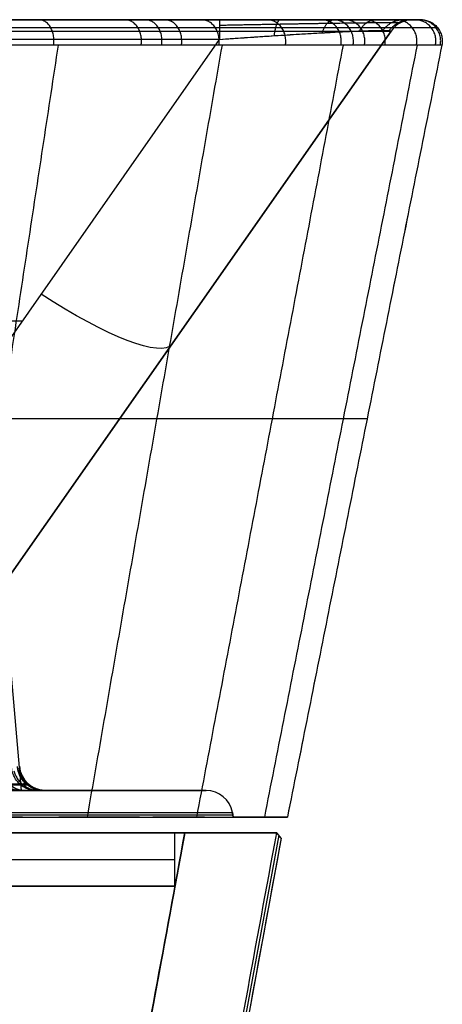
# Model space of a CAD drawing. Header units: millimetres. Extents: x -249 to 249, y -500 to 303.
# Tile 174 of 174: x 170 to 249, y -32 to 153. Entities that reach past the tile are written whole.
import ezdxf

# ---------------------------------------------------------------- set-up
doc = ezdxf.new("R2010")
doc.units = ezdxf.units.MM
doc.header["$MEASUREMENT"] = 0
doc.layers.add('Predefinito', color=7, linetype='Continuous', true_color=0x000000)

# ---------------------------------------------------------------- blocks, each defined once
blk = doc.blocks.new('FORMAmobile50ANTAC')
at = {"layer": 'Predefinito', "extrusion": (1.83389e-17, 1, -3.12415e-17)}
blk.add_arc((0, 0), 218, 0.0042, 89.9958, dxfattribs=at)
at = {"layer": 'Predefinito', "extrusion": (-9.44422e-17, 1, 9.44422e-17)}
blk.add_arc((0, 0), 200.7, 0, 90, dxfattribs=at)
blk = doc.blocks.new('FORMAmobile50SCOCCAC')
at = {"layer": 'Predefinito'}
for p, q in [((50, 0, 224.43), (218, 0, 224.43)), ((200.7, 0, 4), (112.01, -482, 4)), ((218.37, -0.44, 249.54), (126.53, -499.56, 249.54)), ((218.82, -0.98, 124.5), (127.18, -499.02, 124.5)), ((198.86, -10, 250), (198.86, 0, 250)), ((218.82, -0.98, 124.99), (218, 0, 124.99)), ((218.41, -0.49), (218.41, -0.49, 249.49)), ((198.86, -10, 233.43), (50, -10, 233.43)), ((198.86, -10, 134), (154.33, -252, 134))]:
    blk.add_line(p, q, dxfattribs=at)
at = {"layer": 'Predefinito', "extrusion": (-5.583e-19, 1, -6.2705e-17)}
blk.add_arc((0, 250), 198.86, 90, 180, dxfattribs=at)
at = {"layer": 'Predefinito', "extrusion": (0, 1, 0)}
blk.add_arc((0, 250, -5), 198.86, 90, 180, dxfattribs=at)
at = {"layer": 'Predefinito', "extrusion": (0, 1, -6.25296e-17)}
blk.add_arc((0, 250, -10), 198.86, 90, 180, dxfattribs=at)
at = {"layer": 'Predefinito'}
for points in [[(200.7, 0, 8), (125.35, 0, 8), (50, 0, 8)], [(112.01, -482), (156.35, -241), (200.7, 0)], [(200.7, 0, 8), (156.35, -241, 8), (112.01, -482, 8)], [(125.98, -500, 250), (171.98, -250, 250), (217.98, 0, 250)], [(218.82, -0.98), (173, -250), (127.18, -499.02)], [(218.82, -0.98, 249), (173, -250, 249), (127.18, -499.02, 249)], [(198.86, 0, 250), (199.78, 0, 250), (200.7, 0, 250)], [(200.7, 0, 250), (209.34, 0, 250), (217.98, 0, 250)], [(218, 0), (209.35, 0), (200.7, 0)], [(200.7, 0), (200.7, 0, 4), (200.7, 0, 8)], [(217.98, 0, 250), (217.99, 0, 249.99), (218, 0, 249.98)], [(218, 0, 249.98), (218, 0, 124.99), (218, 0)], [(218, 0), (218.41, -0.49), (218.82, -0.98)], [(218, 0, 249.98), (218.41, -0.49, 249.49), (218.82, -0.98, 249)], [(218.82, -0.98), (218.82, -0.98, 124.5), (218.82, -0.98, 249)], [(50, -10, 18), (124.43, -10, 18), (198.86, -10, 18)], [(198.86, -10, 18), (176.59, -131, 18), (154.33, -252, 18)], [(198.86, -10, 250), (176.59, -131, 250), (154.33, -252, 250)], [(198.86, -10, 250), (198.86, -10, 134), (198.86, -10, 18)]]:
    blk.add_open_spline(points, degree=2, dxfattribs=at)
blk = doc.blocks.new('FORMA50 LAVABO')
at = {"layer": 'Predefinito'}
for p, q in [((243.6, 0, -2.44), (245.12, 0, -2.44)), ((239.51, -2.13, -46.49), (163.02, -111.36, -46.49)), ((163.03, -111.36, 0), (239.51, -2.13, 0)), ((163.04, -111.33, -63.72), (239.51, -2.13, -92.98)), ((133.73, -108.66, -90.88), (207.22, -3.71, -119.01)), ((-170.13, -56.67, -104.81), (170.13, -56.67, -104.81)), ((201.27, -56.75, 0), (201.27, -56.75, -78.35)), ((170, -145, -250), (163.36, -69.13, -250)), ((163.88, -75, -250), (235, -75, -250)), ((140.94, -145, 102.36), (177.3, -145, 102.36)), ((174.58, -145, -125), (204.73, -145, -125)), ((209.65, -149.13, -125), (209.8, -150, -125)), ((209.73, -149.57), (209.73, -149.57, -250)), ((209.8, -150, -14.3), (220, -150, -14.3))]:
    blk.add_line(p, q, dxfattribs=at)
at = {"layer": 'Predefinito', "extrusion": (0, 1, 0)}
for centre, radius, start in [((0, 0), 243.6, 90), ((0, 0, -145), 204.73, 90), ((0, 0, -149.57), 209.73, 0)]:
    blk.add_arc(centre, radius, start, 180, dxfattribs=at)
at = {"layer": 'Predefinito', "extrusion": (1, 6.74555e-13, 4.6464e-13)}
blk.add_arc((-5, -123.84, 207.22), 5, 360, 75, dxfattribs=at)
at = {"layer": 'Predefinito'}
for centre, start, end in [((243.6, -5, 0), 90, 145), ((243.6, -5, -46.49), 90, 145), ((243.6, -5, -92.98), 90, 145), ((174.58, -140, -206.24), 185, 270), ((174.58, -140, -94.78), 185, 270), ((174.58, -140, -150.51), 185, 270), ((204.73, -150), 10, 90), ((204.73, -150, -250), 10, 90), ((204.73, -150, -125), 10, 90)]:
    blk.add_arc(centre, 5, start, end, dxfattribs=at)
at = {"layer": 'Predefinito', "extrusion": (-2.78127e-17, 1, -3.70836e-17)}
blk.add_arc((0, 0, -2.13), 239.51, 90, 180, dxfattribs=at)
at = {"layer": 'Predefinito', "extrusion": (0.56024, 0.800106, -0.214388)}
blk.add_arc((-167.42, -61.74, 78.76), 30, 180, 261.4627, dxfattribs=at)
at = {"layer": 'Predefinito', "extrusion": (1.35568e-16, 1, -1.35568e-16)}
blk.add_arc((0, 0, -149.13), 209.65, 90, 180, dxfattribs=at)
at = {"layer": 'Predefinito', "extrusion": (1.36741e-13, 1, 9.27038e-14)}
blk.add_arc((0, 0, -150), 209.8, 144.2067, 147.5224, dxfattribs=at)
at = {"layer": 'Predefinito', "extrusion": (5.28112e-13, 1, 2.21534e-13)}
blk.add_arc((0, 0, -150), 209.8, 156.36, 158.1255, dxfattribs=at)
at = {"layer": 'Predefinito', "extrusion": (3.86052e-13, 1, 8.28451e-14)}
blk.add_arc((0, 0, -150), 209.8, 167.0119, 169.6263, dxfattribs=at)
at = {"layer": 'Predefinito', "extrusion": (5.17627e-18, 1, 4.69877e-19)}
blk.add_arc((0, 0, -150), 209.8, 169.6263, 180, dxfattribs=at)
at = {"layer": 'Predefinito'}
for points, degree in [([(245.12, 0, -250), (122.56, 0, -250), (0, 0, -250)], 2), ([(243.6, 0, -92.98), (243.6, 0, -46.49), (243.6, 0, 0)], 2), ([(245.12, 0, 0), (245.12, 0, -83.33), (245.12, 0, -166.67), (245.12, 0, -250)], 3), ([(-207.22, 0, -123.84), (0, 0, -123.84), (207.22, 0, -123.84)], 2), ([(248.21, -1.46, -250), (248.21, -1.46, -166.67), (248.21, -1.46, -83.33), (248.21, -1.46, 0)], 3), ([(239.51, -2.13, -92.98), (239.51, -2.13, -46.49), (239.51, -2.13, 0)], 2), ([(207.22, -3.71, -119.01), (0, -3.71, -119.01), (-207.22, -3.71, -119.01)], 2), ([(176.89, -4.78, 175.31), (165.86, -77.39, 165.81), (154.82, -150, 156.3)], 2), ([(207.7, -4.78, 137.42), (195.01, -77.39, 130.27), (182.33, -150, 123.11)], 2), ([(230.46, -4.78, 94.41), (216.68, -77.39, 89.73), (202.9, -150, 85.05)], 2), ([(244.38, -4.78, 47.99), (230.02, -77.39, 45.74), (215.66, -150, 43.49)], 2), ([(249.04, -4.78, -250), (234.52, -77.39, -250), (220, -149.99, -250)], 2), ([(249.04, -4.78, -188.01), (234.52, -77.39, -187.47), (220, -150, -186.93)], 2), ([(249.04, -4.78, -126.37), (234.52, -77.39, -124.93), (220, -150, -123.49)], 2), ([(249.04, -4.78, -64.08), (234.52, -77.39, -62.46), (220, -150, -60.83)], 2), ([(249.04, -4.78, 0), (234.52, -77.39, 0), (220, -150, 0)], 2), ([(249.04, -4.78, -250), (249.04, -4.78, -166.67), (249.04, -4.78, -83.33), (249.04, -4.78)], 3), ([(204.73, -145, -250), (187.36, -145, -250), (170, -145, -250)], 2), ([(204.73, -145), (189.46, -145), (174.19, -145)], 2), ([(174.19, -145, 0), (174.19, -145, 0), (174.19, -145, 0), (174.19, -145)], 3), ([(174.58, -145, -206.24), (174.58, -145, -150.51), (174.58, -145, -94.78)], 2), ([(204.73, -145), (204.73, -145, -125), (204.73, -145, -250)], 2), ([(170.18, -150, 122.71), (164.4, -150, 130.71), (158.08, -150, 138.29), (151.21, -150, 145.44)], 3), ([(209.8, -150, -250), (209.73, -149.57, -250), (209.65, -149.13, -250)], 2), ([(209.65, -149.13), (209.73, -149.57), (209.8, -150)], 2), ([(209.65, -149.13, -250), (209.65, -149.13, -125), (209.65, -149.13)], 2), ([(209.8, -150, -250), (209.8, -150, -125), (209.8, -150)], 2), ([(220, -150, -250), (214.9, -150, -250), (209.8, -150, -250)], 2), ([(220, -149.99, -250), (220, -150, -250), (220, -150, -250)], 2), ([(220, -150), (220, -150, -125), (220, -150, -250)], 2)]:
    blk.add_open_spline(points, degree=degree, dxfattribs=at)
for points, knots in [([(241.73, 0, -103.24), (241.14, 0, -104.77), (240.42, 0, -106.25), (238.73, 0, -109.08), (237.75, 0, -110.42), (235.56, 0, -112.96), (234.35, 0, -114.15), (231.71, 0, -116.35), (230.29, 0, -117.35), (227.25, 0, -119.16), (225.64, 0, -119.97), (222.27, 0, -121.36), (220.51, 0, -121.94), (216.87, 0, -122.88), (215, 0, -123.24), (211.16, 0, -123.72), (209.2, 0, -123.84), (207.22, 0, -123.84)], [0, 0, 0, 0, 0.140583, 0.140583, 0.281174, 0.281174, 0.421738, 0.421738, 0.562337, 0.562337, 0.702921, 0.702921, 0.843505, 0.843505, 0.984095, 0.984095, 1.124679, 1.124679, 1.124679, 1.124679]), ([(-245.12, 0, 0), (-245.12, 0, 4.05), (-245.02, 0, 8.09), (-244.72, 0, 14.15), (-244.59, 0, 16.16), (-244.29, 0, 20.2), (-244.12, 0, 22.21), (-243.12, 0, 32.25), (-241.94, 0, 40.18), (-238.81, 0, 55.85), (-236.86, 0, 63.58), (-232.22, 0, 78.87), (-229.53, 0, 86.41), (-225.67, 0, 95.72), (-224.87, 0, 97.57), (-223.23, 0, 101.27), (-222.39, 0, 103.11), (-219.8, 0, 108.57), (-217.99, 0, 112.15), (-212.33, 0, 122.74), (-208.23, 0, 129.57), (-199.38, 0, 142.81), (-194.64, 0, 149.2), (-184.52, 0, 161.55), (-179.14, 0, 167.51), (-167.7, 0, 178.96), (-161.74, 0, 184.36), (-149.38, 0, 194.51), (-142.97, 0, 199.27), (-129.69, 0, 208.15), (-122.83, 0, 212.28), (-113.96, 0, 217.03), (-112.17, 0, 217.96), (-108.56, 0, 219.78), (-106.74, 0, 220.67), (-101.27, 0, 223.26), (-97.59, 0, 224.89), (-86.48, 0, 229.5), (-78.95, 0, 232.19), (-63.69, 0, 236.84), (-55.95, 0, 238.79), (-44.16, 0, 241.14), (-40.21, 0, 241.83), (-34.23, 0, 242.73), (-32.24, 0, 243), (-28.22, 0, 243.5), (-26.21, 0, 243.72), (-16.16, 0, 244.72), (-8.09, 0, 245.12), (8.1, 0, 245.12), (16.15, 0, 244.72), (32.16, 0, 243.13), (40.12, 0, 241.95), (50.02, 0, 239.97), (52, 0, 239.55), (55.94, 0, 238.66), (57.9, 0, 238.19), (63.76, 0, 236.72), (67.63, 0, 235.64), (79.13, 0, 232.13), (86.65, 0, 229.43), (101.4, 0, 223.31), (108.62, 0, 219.89), (119.24, 0, 214.2), (122.74, 0, 212.21), (127.94, 0, 209.09), (129.66, 0, 208.03), (133.07, 0, 205.87), (134.76, 0, 204.77), (143.11, 0, 199.17), (149.53, 0, 194.39), (161.86, 0, 184.26), (167.76, 0, 178.89), (179.07, 0, 167.58), (184.46, 0, 161.63), (192.15, 0, 152.24), (194.63, 0, 149.06), (199.41, 0, 142.6), (201.72, 0, 139.32), (208.37, 0, 129.34), (212.47, 0, 122.49), (219.99, 0, 108.41), (223.41, 0, 101.18), (227.25, 0, 91.9), (228, 0, 90.03), (229.45, 0, 86.26), (230.15, 0, 84.37), (232.19, 0, 78.66), (233.45, 0, 74.83), (236.94, 0, 63.3), (238.88, 0, 55.55), (241.98, 0, 39.91), (243.15, 0, 32.02), (244.72, 0, 16.11), (245.12, 0, 8.09), (245.12, 0, 0)], [0, 0, 0, 0, 0.0121286, 0.0121286, 0.0181929, 0.0181929, 0.0242572, 0.0242572, 0.0485143, 0.0485143, 0.0727715, 0.0727715, 0.0970286, 0.0970286, 0.1030929, 0.1030929, 0.1091572, 0.1091572, 0.1212858, 0.1212858, 0.145543, 0.145543, 0.1698001, 0.1698001, 0.1940573, 0.1940573, 0.2183145, 0.2183145, 0.2425716, 0.2425716, 0.2668288, 0.2668288, 0.2728931, 0.2728931, 0.2789574, 0.2789574, 0.2910859, 0.2910859, 0.3153431, 0.3153431, 0.3396003, 0.3396003, 0.3517288, 0.3517288, 0.3577931, 0.3577931, 0.3638574, 0.3638574, 0.3881146, 0.3881146, 0.4123718, 0.4123718, 0.4366289, 0.4366289, 0.4426932, 0.4426932, 0.4487575, 0.4487575, 0.4608861, 0.4608861, 0.4851432, 0.4851432, 0.5094004, 0.5094004, 0.521529, 0.521529, 0.5275933, 0.5275933, 0.5336576, 0.5336576, 0.5579147, 0.5579147, 0.5821719, 0.5821719, 0.606429, 0.606429, 0.6185576, 0.6185576, 0.6306862, 0.6306862, 0.6549434, 0.6549434, 0.6792005, 0.6792005, 0.6852648, 0.6852648, 0.6913291, 0.6913291, 0.7034577, 0.7034577, 0.7277149, 0.7277149, 0.751972, 0.751972, 0.7762292, 0.7762292, 0.7762292, 0.7762292]), ([(207.22, -3.71, -119.01), (209, -3.58, -119.04), (210.77, -3.46, -118.97), (214.22, -3.22, -118.63), (215.91, -3.11, -118.35), (219.18, -2.9, -117.6), (220.76, -2.8, -117.12), (223.77, -2.62, -115.98), (225.21, -2.54, -115.31), (227.91, -2.39, -113.8), (229.18, -2.32, -112.96), (231.52, -2.21, -111.11), (232.6, -2.16, -110.1), (234.53, -2.08, -107.95), (235.38, -2.05, -106.8), (236.87, -2.01, -104.39), (237.49, -2, -103.12), (237.99, -2, -101.81)], [5.158507, 5.158507, 5.158507, 5.158507, 5.299091, 5.299091, 5.439676, 5.439676, 5.580261, 5.580261, 5.720846, 5.720846, 5.861431, 5.861431, 6.002016, 6.002016, 6.1426, 6.1426, 6.283185, 6.283185, 6.283185, 6.283185]), ([(207.22, -3.71, -119.01), (208.77, -3.6, -119.04), (210.34, -3.49, -118.99), (213.47, -3.27, -118.72), (215.02, -3.17, -118.5), (217.31, -3.02, -118.04), (218.07, -2.97, -117.86), (219.58, -2.88, -117.45), (220.33, -2.83, -117.23), (222.56, -2.69, -116.48), (224.01, -2.61, -115.88), (226.8, -2.45, -114.47), (228.15, -2.38, -113.66), (230.05, -2.28, -112.28), (230.66, -2.25, -111.8), (231.85, -2.19, -110.77), (232.42, -2.17, -110.23), (233.5, -2.12, -109.1), (234.02, -2.1, -108.51), (235, -2.06, -107.29), (235.45, -2.05, -106.65), (236.72, -2.01, -104.68), (237.43, -2, -103.28), (237.99, -2, -101.81)], [5.158507, 5.158507, 5.158507, 5.158507, 5.298671, 5.298671, 5.438649, 5.438649, 5.508863, 5.508863, 5.579077, 5.579077, 5.719616, 5.719616, 5.860192, 5.860192, 5.930503, 5.930503, 6.000814, 6.000814, 6.071332, 6.071332, 6.14185, 6.14185, 6.283185, 6.283185, 6.283185, 6.283185]), ([(237.99, -2, -101.81), (238.53, -2, -100.39), (238.93, -2.01, -98.94), (239.43, -2.06, -95.99), (239.54, -2.09, -94.49), (239.51, -2.13, -92.98)], [0, 0, 0, 0, 0.1484996, 0.1484996, 0.2971144, 0.2971144, 0.2971144, 0.2971144]), ([(237.99, -2, -101.81), (238.53, -2, -100.42), (238.92, -2.01, -98.98), (239.43, -2.06, -96.03), (239.54, -2.09, -94.51), (239.51, -2.13, -92.98)], [0, 0, 0, 0, 0.1485571, 0.1485571, 0.2971144, 0.2971144, 0.2971144, 0.2971144]), ([(249.04, -4.78), (249.04, -4.78, 4.12), (248.94, -4.78, 8.22), (248.54, -4.78, 16.39), (248.23, -4.78, 20.46), (247.03, -4.78, 32.6), (245.84, -4.78, 40.63), (242.68, -4.78, 56.54), (240.7, -4.78, 64.43), (237.15, -4.78, 76.15), (235.87, -4.78, 80.04), (233.79, -4.78, 85.84), (233.07, -4.78, 87.77), (231.6, -4.78, 91.59), (230.84, -4.78, 93.49), (226.92, -4.78, 102.93), (223.44, -4.78, 110.28), (215.79, -4.78, 124.59), (211.62, -4.78, 131.55), (204.85, -4.78, 141.69), (202.5, -4.78, 145.02), (198.85, -4.78, 149.95), (197.61, -4.78, 151.58), (195.09, -4.78, 154.81), (193.81, -4.78, 156.41), (187.29, -4.78, 164.36), (181.8, -4.78, 170.4), (170.3, -4.78, 181.9), (164.29, -4.78, 187.34), (151.74, -4.78, 197.64), (145.21, -4.78, 202.49), (136.72, -4.78, 208.17), (135, -4.78, 209.29), (131.53, -4.78, 211.48), (129.78, -4.78, 212.56), (124.5, -4.78, 215.73), (120.93, -4.78, 217.75), (110.13, -4.78, 223.52), (102.78, -4.78, 226.99), (87.79, -4.78, 233.2), (80.14, -4.78, 235.94), (68.44, -4.78, 239.49), (64.51, -4.78, 240.58), (58.55, -4.78, 242.07), (56.55, -4.78, 242.55), (52.54, -4.78, 243.45), (50.53, -4.78, 243.87), (40.48, -4.78, 245.87), (32.42, -4.78, 247.06), (16.25, -4.78, 248.64), (8.15, -4.78, 249.04), (-8.09, -4.78, 249.04), (-16.23, -4.78, 248.65), (-26.43, -4.78, 247.64), (-28.47, -4.78, 247.42), (-32.55, -4.78, 246.91), (-34.59, -4.78, 246.64), (-40.66, -4.78, 245.74), (-44.68, -4.78, 245.04), (-56.66, -4.78, 242.65), (-64.54, -4.78, 240.67), (-80.06, -4.78, 235.96), (-87.71, -4.78, 233.23), (-99.01, -4.78, 228.55), (-102.75, -4.78, 226.9), (-108.32, -4.78, 224.26), (-110.17, -4.78, 223.36), (-113.83, -4.78, 221.51), (-115.65, -4.78, 220.57), (-124.67, -4.78, 215.74), (-131.65, -4.78, 211.55), (-145.16, -4.78, 202.53), (-151.68, -4.78, 197.69), (-164.25, -4.78, 187.38), (-170.31, -4.78, 181.89), (-181.94, -4.78, 170.26), (-187.42, -4.78, 164.2), (-197.71, -4.78, 151.65), (-202.53, -4.78, 145.15), (-211.53, -4.78, 131.7), (-215.7, -4.78, 124.75), (-221.46, -4.78, 113.99), (-223.3, -4.78, 110.34), (-225.93, -4.78, 104.79), (-226.79, -4.78, 102.93), (-228.46, -4.78, 99.17), (-229.27, -4.78, 97.28), (-233.19, -4.78, 87.82), (-235.93, -4.78, 80.15), (-240.65, -4.78, 64.61), (-242.63, -4.78, 56.75), (-245.81, -4.78, 40.82), (-247.02, -4.78, 32.76), (-248.03, -4.78, 22.55), (-248.21, -4.78, 20.5), (-248.51, -4.78, 16.4), (-248.64, -4.78, 14.35), (-248.94, -4.78, 8.2), (-249.04, -4.78, 4.1), (-249.04, -4.78)], [-0.3938921, -0.3938921, -0.3938921, -0.3938921, -0.381582, -0.381582, -0.3692718, -0.3692718, -0.3446515, -0.3446515, -0.3200312, -0.3200312, -0.3077211, -0.3077211, -0.301566, -0.301566, -0.2954109, -0.2954109, -0.2707906, -0.2707906, -0.2461703, -0.2461703, -0.2338601, -0.2338601, -0.2277051, -0.2277051, -0.22155, -0.22155, -0.1969297, -0.1969297, -0.1723094, -0.1723094, -0.1476891, -0.1476891, -0.141534, -0.141534, -0.1353789, -0.1353789, -0.1230687, -0.1230687, -0.0984484, -0.0984484, -0.0738281, -0.0738281, -0.061518, -0.061518, -0.0553629, -0.0553629, -0.0492078, -0.0492078, -0.0245875, -0.0245875, 0.0000328, 0.0000328, 0.0246531, 0.0246531, 0.0308082, 0.0308082, 0.0369633, 0.0369633, 0.0492734, 0.0492734, 0.0738937, 0.0738937, 0.098514, 0.098514, 0.1108242, 0.1108242, 0.1169793, 0.1169793, 0.1231343, 0.1231343, 0.1477546, 0.1477546, 0.172375, 0.172375, 0.1969953, 0.1969953, 0.2216156, 0.2216156, 0.2462359, 0.2462359, 0.2708562, 0.2708562, 0.2831663, 0.2831663, 0.2893214, 0.2893214, 0.2954765, 0.2954765, 0.3200968, 0.3200968, 0.3447171, 0.3447171, 0.3693374, 0.3693374, 0.3754925, 0.3754925, 0.3816476, 0.3816476, 0.3939577, 0.3939577, 0.3939577, 0.3939577]), ([(174.19, -145), (174.19, -145, 5.67), (173.92, -145, 11.33), (172.81, -145, 22.62), (171.98, -145, 28.26), (170.58, -145, 35.3), (170.29, -145, 36.71), (169.66, -145, 39.5), (169.33, -145, 40.9), (168.29, -145, 45.06), (167.53, -145, 47.8), (165.05, -145, 55.98), (163.14, -145, 61.33), (158.78, -145, 71.85), (156.35, -145, 77.01), (152.96, -145, 83.35), (152.27, -145, 84.6), (150.86, -145, 87.1), (150.14, -145, 88.33), (147.94, -145, 92.01), (146.41, -145, 94.42), (141.67, -145, 101.52), (138.28, -145, 106.08), (131.06, -145, 114.89), (127.22, -145, 119.12), (119.1, -145, 127.25), (114.87, -145, 131.07), (106.08, -145, 138.28), (101.53, -145, 141.65), (92.11, -145, 147.95), (87.24, -145, 150.88), (80.95, -145, 154.25), (79.68, -145, 154.91), (77.12, -145, 156.19), (75.83, -145, 156.83), (71.94, -145, 158.67), (69.32, -145, 159.83), (61.41, -145, 163.11), (56.05, -145, 165.02), (45.17, -145, 168.33), (39.65, -145, 169.71), (32.64, -145, 171.11), (31.23, -145, 171.37), (28.41, -145, 171.86), (26.99, -145, 172.09), (22.73, -145, 172.72), (19.89, -145, 173.07), (11.37, -145, 173.91), (5.69, -145, 174.19), (0, -145, 174.19)], [0, 0, 0, 0, 0.0171266, 0.0171266, 0.0342531, 0.0342531, 0.0385348, 0.0385348, 0.0428164, 0.0428164, 0.0513797, 0.0513797, 0.0685062, 0.0685062, 0.0856328, 0.0856328, 0.0899144, 0.0899144, 0.0941961, 0.0941961, 0.1027594, 0.1027594, 0.1198859, 0.1198859, 0.1370125, 0.1370125, 0.1541391, 0.1541391, 0.1712656, 0.1712656, 0.1883922, 0.1883922, 0.1926738, 0.1926738, 0.1969555, 0.1969555, 0.2055187, 0.2055187, 0.2226453, 0.2226453, 0.2397719, 0.2397719, 0.2440535, 0.2440535, 0.2483352, 0.2483352, 0.2568984, 0.2568984, 0.274025, 0.274025, 0.274025, 0.274025]), ([(174.37, -145, -81.02), (174.29, -145, -74.27), (174.22, -145, -67.52), (174.19, -145, -57.39), (174.19, -145, -54.01), (174.19, -145, -47.26), (174.19, -145, -43.89), (174.19, -145, -27.01), (174.19, -145, -13.51), (174.19, -145, 0)], [0, 0, 0, 0, 0.02025406, 0.02025406, 0.03038108, 0.03038108, 0.04050811, 0.04050811, 0.08101622, 0.08101622, 0.08101622, 0.08101622]), ([(174.58, -145, -94.78), (174.58, -145, -92.49), (174.54, -145, -90.19), (174.45, -145, -85.61), (174.4, -145, -83.31), (174.37, -145, -81.02)], [0, 0, 0, 0, 0.00688234, 0.00688234, 0.01376468, 0.01376468, 0.01376468, 0.01376468]), ([(-220, -150), (-220, -150, 14.64), (-217.07, -150, 43.82), (-204.21, -150, 85.63), (-183.49, -150, 123.93), (-155.8, -150, 157.32), (-122.24, -150, 184.6), (-84.11, -150, 204.8), (-42.85, -150, 217.21), (0, -150, 221.4), (42.85, -150, 217.21), (84.11, -150, 204.8), (122.24, -150, 184.6), (155.8, -150, 157.32), (183.49, -150, 123.93), (204.21, -150, 85.63), (217.07, -150, 43.82), (220, -150, 14.64), (220, -150)], [0, 0, 0, 0, 0.0428795, 0.085759, 0.1286385, 0.171518, 0.2143975, 0.257277, 0.3001565, 0.343036, 0.3859155, 0.428795, 0.4716745, 0.514554, 0.5574335, 0.600313, 0.6431924, 0.6860719, 0.6860719, 0.6860719, 0.6860719]), ([(151.21, -150, 145.44), (154.64, -150, 141.88), (157.93, -150, 138.2), (164.26, -150, 130.61), (167.29, -150, 126.71), (170.18, -150, 122.71)], [0.16736026, 0.16736026, 0.16736026, 0.16736026, 0.18207236, 0.18207236, 0.19678447, 0.19678447, 0.19678447, 0.19678447]), ([(192.2, -150, 84.13), (190.04, -150, 89.04), (187.7, -150, 93.89), (184.51, -150, 99.87), (183.86, -150, 101.06), (182.54, -150, 103.42), (181.87, -150, 104.6), (179.83, -150, 108.09), (178.43, -150, 110.39), (176.99, -150, 112.66)], [-0.24072375, -0.24072375, -0.24072375, -0.24072375, -0.22477442, -0.22477442, -0.22078709, -0.22078709, -0.21679976, -0.21679976, -0.2088251, -0.2088251, -0.2088251, -0.2088251]), ([(176.99, -150, 112.66), (178.44, -150, 110.38), (179.84, -150, 108.08), (182.56, -150, 103.42), (183.87, -150, 101.07), (187.68, -150, 93.93), (190.03, -150, 89.07), (192.2, -150, 84.13)], [0.2088251, 0.2088251, 0.2088251, 0.2088251, 0.21679976, 0.21679976, 0.22477442, 0.22477442, 0.24072375, 0.24072375, 0.24072375, 0.24072375]), ([(204.43, -150, 47.15), (203.21, -150, 52.46), (201.79, -150, 57.69), (198.54, -150, 68.03), (196.72, -150, 73.13), (194.7, -150, 78.17)], [-0.27944959, -0.27944959, -0.27944959, -0.27944959, -0.26329315, -0.26329315, -0.24713671, -0.24713671, -0.24713671, -0.24713671]), ([(194.7, -150, 78.17), (196.72, -150, 73.13), (198.54, -150, 68.02), (201.79, -150, 57.67), (203.22, -150, 52.44), (204.43, -150, 47.15)], [0.24713671, 0.24713671, 0.24713671, 0.24713671, 0.26329315, 0.26329315, 0.27944959, 0.27944959, 0.27944959, 0.27944959])]:
    blk.add_open_spline(points, degree=3, knots=knots, dxfattribs=at)
for points, weights, degree in [([(230.05, -4.78, 95.38), (230.94, 0, 95.75), (226.43, 0, 93.88)], [1, 0.633970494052, 1.0000000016], 2), ([(244.26, -4.78, 48.59), (245.2, 0, 48.77), (240.41, 0, 47.82)], [1, 0.633981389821, 0.99999999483], 2), ([(245.12, 0, -250), (250, 0, -250), (249.04, -4.78, -250)], [1, 0.633988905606, 1], 2), ([(176.05, -4.78, 176.15), (176.73, 0, 176.83), (173.28, 0, 173.38)], [1, 0.633965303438, 0.999999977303], 2), ([(192.5, -4.78, 158), (193.24, 0, 158.61), (189.47, 0, 155.51)], [1, 0.63396458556, 1.00000000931], 2), ([(196.35, -4.78, 153.19), (197.11, 0, 153.78), (193.26, 0, 150.78)], [1, 0.633965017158, 0.999999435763], 2), ([(200.07, -4.78, 148.31), (200.84, 0, 148.88), (196.92, 0, 145.97)], [1, 0.63396520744, 0.9999991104], 2), ([(207.11, -4.78, 138.31), (207.9, 0, 138.84), (203.84, 0, 136.13)], [1, 0.633964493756, 0.999999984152], 2), ([(219.62, -4.78, 117.43), (220.46, 0, 117.89), (216.16, 0, 115.59)], [1, 0.633966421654, 1.00000131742], 2), ([(217.54, -3.01, -117.97), (217.87, 0, -119.24), (218.69, 0, -122.41)], [0.99999999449, 0.836305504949, 0.999999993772], 2), ([(226.56, -2.46, -114.56), (227.31, 0, -115.8), (228.77, 0, -118.26)], [1, 0.868183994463, 1], 2), ([(232.34, -4.78, 89.68), (233.23, 0, 90.03), (228.68, 0, 88.27)], [1, 0.633971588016, 0.99999971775], 2), ([(234.48, -4.78, 83.91), (235.38, 0, 84.23), (230.79, 0, 82.59)], [1, 0.633973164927, 0.999999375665], 2), ([(233.56, -2.12, -109.02), (234.69, 0, -110), (236.66, 0, -111.69)], [1.00000001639, 0.887779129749, 0.999999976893], 2), ([(238.33, -4.78, 72.24), (239.25, 0, 72.52), (234.58, 0, 71.1)], [1, 0.633976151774, 0.99999998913], 2), ([(237.99, -2, -101.81), (239.4, 0, -102.34), (241.73, 0, -103.24)], [0.99999994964, 0.894387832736, 1], 2), ([(239.17, -2.03, -97.5), (240.65, 0, -97.77), (243.13, 0, -98.23)], [0.999979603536, 0.89253152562, 1.00003511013], 2), ([(239.64, -0.53, -102.44), (240.78, -0.53, -99.46), (241.34, -0.54, -96.25), (241.29, -0.56, -92.98)], [0.947193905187, 0.947194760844, 0.945957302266, 0.943505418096], 3), ([(241.73, 0, -103.24), (242.97, 0, -99.99), (243.6, 0, -96.54), (243.6, 0, -92.98)], [1, 0.992657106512, 0.992657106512, 1], 3), ([(247.83, -4.78, 24.51), (248.79, 0, 24.6), (243.93, 0, 24.12)], [1, 0.633986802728, 0.999999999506], 2), ([(248.74, -4.78, 12.31), (249.69, 0, 12.35), (244.82, 0, 12.11)], [1, 0.634004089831, 0.99996880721], 2), ([(245.12, 0, 0), (250, 0), (249.04, -4.78)], [1, 0.633988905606, 1], 2), ([(245.12, 0, -125), (250, 0, -125), (249.04, -4.78, -125)], [1, 0.633988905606, 1], 2), ([(170.39, -145, -220.09), (166.71, -145, -217.63), (166.26, -140.6, -217.33)], [1.00000000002, 0.748483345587, 1], 2), ([(172.69, -145, -215.78), (168.57, -145, -214.08), (168.1, -140.57, -213.89)], [1.00000000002, 0.746168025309, 1], 2), ([(174.1, -145, -211.11), (169.68, -145, -210.23), (169.23, -140.51, -210.14)], [1.00000000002, 0.742391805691, 1], 2), ([(165.26, -141.3, 37.05), (166.24, -145, 37.27), (169.97, -145, 38.11)], [1, 0.793942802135, 1], 2), ([(166.13, -141.3, 32.95), (167.11, -145, 33.15), (170.86, -145, 33.89)], [1, 0.793937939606, 1], 2), ([(168.56, -141.3, 16.5), (169.55, -145, 16.6), (173.36, -145, 16.98)], [1, 0.793916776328, 1], 2), ([(174.19, -145, -55.7), (170.36, -145, -55.7), (169.36, -141.3, -55.7)], [0.999981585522, 0.794025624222, 0.999983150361], 2), ([(174.19, -145, -50.64), (170.36, -145, -50.64), (169.36, -141.3, -50.64)], [1, 0.794038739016, 1], 2), ([(174.19, -145, -40.51), (170.36, -145, -40.51), (169.36, -141.31, -40.51)], [1, 0.794079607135, 1], 2), ([(174.2, -145, -60.77), (170.36, -145, -60.78), (169.37, -141.29, -60.78)], [1, 0.793402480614, 1.00000000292], 2), ([(174.19, -145, 0), (170.36, -145, 0), (169.37, -141.3, 0)], [1, 0.793902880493, 1], 2), ([(174.19, -145), (170.36, -145, 0), (169.37, -141.3, 0)], [1, 0.793902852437, 1], 2), ([(174.19, -145, -58.23), (170.36, -145, -58.24), (169.37, -141.3, -58.24)], [1.00001786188, 0.793854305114, 1.00001542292], 2), ([(169.37, -141.3, 0), (170.36, -145, 0), (174.19, -145, 0)], [1, 0.793902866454, 1], 2), ([(169.49, -141.07, -81.08), (170.35, -145, -81.07), (174.37, -145, -81.02)], [1, 0.77926919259, 1], 2), ([(174.49, -145, -87.9), (170.28, -145, -87.99), (169.56, -140.85, -88)], [1, 0.764531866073, 1], 2), ([(171.15, -143.97, 0), (171.15, -143.97, 0), (171.15, -143.97, 0), (171.15, -143.97, 0)], [0.896951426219, 0.896951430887, 0.896951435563, 0.896951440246], 3), ([(149.68, -145, -231.14), (164.29, -145, -231.14), (174.58, -145, -220.85), (174.58, -145, -206.24)], [1, 0.806524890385, 0.806524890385, 1], 3), ([(170, -145, -250), (168.09, -145, -248.05), (165.57, -145, -247), (162.83, -145, -247)], [1, 0.947969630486, 0.947969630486, 1], 3)]:
    blk.add_rational_spline(points, weights, degree=degree, dxfattribs=at)
for points, weights, knots in [([(-248.21, -1.46, 0), (-248.21, -1.46, 4.09), (-248.11, -1.46, 8.17), (-247.81, -1.46, 14.3), (-247.68, -1.46, 16.35), (-247.38, -1.46, 20.43), (-247.2, -1.46, 22.48), (-246.19, -1.46, 32.65), (-244.99, -1.46, 40.68), (-241.82, -1.46, 56.56), (-239.85, -1.46, 64.4), (-235.15, -1.46, 79.88), (-232.41, -1.46, 87.53), (-228.5, -1.46, 96.96), (-227.7, -1.46, 98.84), (-226.03, -1.46, 102.58), (-225.18, -1.46, 104.44), (-222.56, -1.46, 109.98), (-220.72, -1.46, 113.61), (-214.98, -1.46, 124.33), (-210.82, -1.46, 131.26), (-201.86, -1.46, 144.66), (-197.06, -1.46, 151.14), (-186.79, -1.46, 163.66), (-181.34, -1.46, 169.69), (-169.74, -1.46, 181.29), (-163.71, -1.46, 186.75), (-151.17, -1.46, 197.04), (-144.67, -1.46, 201.86), (-131.22, -1.46, 210.85), (-124.26, -1.46, 215.03), (-115.27, -1.46, 219.84), (-113.45, -1.46, 220.78), (-109.8, -1.46, 222.62), (-107.96, -1.46, 223.52), (-102.41, -1.46, 226.14), (-98.68, -1.46, 227.79), (-87.42, -1.46, 232.45), (-79.79, -1.46, 235.18), (-64.32, -1.46, 239.87), (-56.47, -1.46, 241.84), (-44.53, -1.46, 244.22), (-40.53, -1.46, 244.92), (-34.47, -1.46, 245.82), (-32.44, -1.46, 246.09), (-28.38, -1.46, 246.59), (-26.34, -1.46, 246.82), (-16.17, -1.46, 247.82), (-8.06, -1.46, 248.22), (8.13, -1.46, 248.21), (16.2, -1.46, 247.82), (32.31, -1.46, 246.24), (40.34, -1.46, 245.05), (50.36, -1.46, 243.06), (52.36, -1.46, 242.64), (56.36, -1.46, 241.74), (58.35, -1.46, 241.27), (64.29, -1.46, 239.78), (68.22, -1.46, 238.69), (79.87, -1.46, 235.15), (87.49, -1.46, 232.42), (102.44, -1.46, 226.23), (109.77, -1.46, 222.77), (120.53, -1.46, 217.02), (124.08, -1.46, 215.01), (129.35, -1.46, 211.86), (131.1, -1.46, 210.78), (134.55, -1.46, 208.59), (136.26, -1.46, 207.48), (144.73, -1.46, 201.82), (151.24, -1.46, 196.98), (163.74, -1.46, 186.72), (169.73, -1.46, 181.29), (181.19, -1.46, 169.84), (186.66, -1.46, 163.81), (193.16, -1.46, 155.89), (194.44, -1.46, 154.29), (196.96, -1.46, 151.07), (198.19, -1.46, 149.45), (201.83, -1.46, 144.54), (204.17, -1.46, 141.22), (210.92, -1.46, 131.11), (215.07, -1.46, 124.17), (222.7, -1.46, 109.91), (226.17, -1.46, 102.59), (230.07, -1.46, 93.18), (230.83, -1.46, 91.29), (232.3, -1.46, 87.48), (233.01, -1.46, 85.56), (235.08, -1.46, 79.77), (236.36, -1.46, 75.89), (239.9, -1.46, 64.21), (241.87, -1.46, 56.35), (245.02, -1.46, 40.49), (246.21, -1.46, 32.49), (247.41, -1.46, 20.39), (247.71, -1.46, 16.34), (248.11, -1.46, 8.19), (248.21, -1.46, 4.1), (248.21, -1.46, 0)], [0.816994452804, 0.816994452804, 0.816994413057, 0.816994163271, 0.816994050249, 0.816993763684, 0.816993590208, 0.816992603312, 0.81699139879, 0.816989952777, 0.816989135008, 0.816986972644, 0.816985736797, 0.816985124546, 0.816985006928, 0.816984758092, 0.816984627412, 0.816984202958, 0.816983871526, 0.81698283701, 0.816982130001, 0.816982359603, 0.816982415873, 0.816982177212, 0.816981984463, 0.816983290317, 0.816983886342, 0.816984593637, 0.816984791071, 0.816986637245, 0.816987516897, 0.81698820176, 0.8169883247, 0.81698855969, 0.816988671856, 0.81698903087, 0.81698931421, 0.816990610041, 0.816991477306, 0.816992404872, 0.81699248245, 0.816993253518, 0.816993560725, 0.816993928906, 0.816994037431, 0.816994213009, 0.816994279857, 0.816994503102, 0.816994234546, 0.816994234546, 0.816994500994, 0.816994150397, 0.816993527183, 0.816992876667, 0.816992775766, 0.816992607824, 0.816992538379, 0.816992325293, 0.816992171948, 0.816991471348, 0.816990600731, 0.816988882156, 0.816988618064, 0.816987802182, 0.816987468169, 0.816986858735, 0.816986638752, 0.816986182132, 0.816985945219, 0.816984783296, 0.816984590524, 0.816983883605, 0.816983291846, 0.816982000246, 0.816982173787, 0.816982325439, 0.816982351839, 0.816982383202, 0.816982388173, 0.816982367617, 0.816982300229, 0.816982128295, 0.816982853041, 0.816984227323, 0.816984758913, 0.816985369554, 0.816985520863, 0.81698592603, 0.816986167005, 0.816986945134, 0.816987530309, 0.816989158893, 0.816989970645, 0.816991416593, 0.816992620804, 0.816993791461, 0.816994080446, 0.816994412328, 0.816994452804, 0.816994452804], [0, 0, 0, 0, 12.275607, 12.275607, 18.41341, 18.41341, 24.551214, 24.551214, 49.102428, 49.102428, 73.653641, 73.653641, 98.204855, 98.204855, 104.342659, 104.342659, 110.480462, 110.480462, 122.756069, 122.756069, 147.307283, 147.307283, 171.858497, 171.858497, 196.40971, 196.40971, 220.960924, 220.960924, 245.512138, 245.512138, 270.063352, 270.063352, 276.201155, 276.201155, 282.338959, 282.338959, 294.614566, 294.614566, 319.165779, 319.165779, 343.716993, 343.716993, 355.9926, 355.9926, 362.130403, 362.130403, 368.268207, 368.268207, 392.819421, 392.819421, 417.370634, 417.370634, 441.921848, 441.921848, 448.059652, 448.059652, 454.197455, 454.197455, 466.473062, 466.473062, 491.024276, 491.024276, 515.57549, 515.57549, 527.851097, 527.851097, 533.9889, 533.9889, 540.126703, 540.126703, 564.677917, 564.677917, 589.229131, 589.229131, 613.780345, 613.780345, 619.918148, 619.918148, 626.055952, 626.055952, 638.331559, 638.331559, 662.882772, 662.882772, 687.433986, 687.433986, 693.57179, 693.57179, 699.709593, 699.709593, 711.9852, 711.9852, 736.536414, 736.536414, 761.087628, 761.087628, 773.363234, 773.363234, 785.638841, 785.638841, 785.638841, 785.638841]), ([(207.22, -1.03, -120.79), (210.9, -0.95, -120.9), (214.56, -0.88, -120.55), (221.41, -0.76, -118.98), (224.63, -0.7, -117.75), (230.34, -0.62, -114.52), (232.86, -0.58, -112.51), (236.96, -0.54, -107.88), (238.56, -0.53, -105.26), (239.64, -0.53, -102.44)], [0.896676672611, 0.904669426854, 0.911875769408, 0.924429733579, 0.929776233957, 0.938407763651, 0.94169305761, 0.946086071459, 0.947195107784, 0.947193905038], [0, 0, 0, 0, 10.727212, 10.727212, 21.454423, 21.454423, 32.181635, 32.181635, 42.908846, 42.908846, 42.908846, 42.908846]), ([(0, -143.97, 171.15), (5.59, -143.97, 171.15), (11.17, -143.97, 170.88), (19.54, -143.97, 170.05), (22.33, -143.97, 169.71), (26.51, -143.97, 169.09), (27.91, -143.97, 168.87), (30.69, -143.97, 168.38), (32.07, -143.97, 168.13), (38.96, -143.97, 166.75), (44.38, -143.97, 165.39), (55.07, -143.97, 162.14), (60.34, -143.97, 160.26), (68.11, -143.97, 157.04), (70.68, -143.97, 155.9), (74.51, -143.97, 154.09), (75.77, -143.97, 153.47), (78.29, -143.97, 152.2), (79.53, -143.97, 151.55), (85.72, -143.97, 148.25), (90.5, -143.97, 145.37), (99.76, -143.97, 139.18), (104.23, -143.97, 135.87), (112.86, -143.97, 128.79), (117.02, -143.97, 125.03), (125, -143.97, 117.04), (128.77, -143.97, 112.88), (135.87, -143.97, 104.23), (139.19, -143.97, 99.75), (143.86, -143.97, 92.77), (145.35, -143.97, 90.4), (147.52, -143.97, 86.79), (148.23, -143.97, 85.58), (149.61, -143.97, 83.13), (150.3, -143.97, 81.89), (153.62, -143.97, 75.67), (156.01, -143.97, 70.6), (160.29, -143.97, 60.26), (162.17, -143.97, 55), (164.6, -143.97, 46.97), (165.35, -143.97, 44.27), (166.37, -143.97, 40.18), (166.7, -143.97, 38.81), (167.31, -143.97, 36.07), (167.61, -143.97, 34.68), (168.98, -143.97, 27.77), (169.79, -143.97, 22.23), (170.88, -143.97, 11.13), (171.15, -143.97, 5.57), (171.15, -143.97, 0)], [0.897044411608, 0.897044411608, 0.897043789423, 0.897043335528, 0.897043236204, 0.897043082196, 0.897043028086, 0.897042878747, 0.89704278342, 0.897042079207, 0.897040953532, 0.897039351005, 0.897038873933, 0.897037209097, 0.897036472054, 0.897035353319, 0.897034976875, 0.897034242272, 0.897033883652, 0.897032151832, 0.897031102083, 0.89702785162, 0.897025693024, 0.897022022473, 0.897020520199, 0.897016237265, 0.897013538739, 0.897008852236, 0.897006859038, 0.897002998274, 0.897001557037, 0.896999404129, 0.896998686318, 0.896997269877, 0.8969965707, 0.89699314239, 0.896990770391, 0.896984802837, 0.896981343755, 0.896976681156, 0.896975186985, 0.896972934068, 0.896972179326, 0.896970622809, 0.89696981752, 0.896965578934, 0.89696178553, 0.896954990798, 0.896949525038, 0.896951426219], [0, 0, 0, 0, 17.106569, 17.106569, 25.659854, 25.659854, 29.936497, 29.936497, 34.213139, 34.213139, 51.319708, 51.319708, 68.426278, 68.426278, 76.979562, 76.979562, 81.256205, 81.256205, 85.532847, 85.532847, 102.639417, 102.639417, 119.745986, 119.745986, 136.852555, 136.852555, 153.959125, 153.959125, 171.065694, 171.065694, 179.618979, 179.618979, 183.895621, 183.895621, 188.172264, 188.172264, 205.278833, 205.278833, 222.385403, 222.385403, 230.938687, 230.938687, 235.21533, 235.21533, 239.491972, 239.491972, 256.598541, 256.598541, 273.705111, 273.705111, 273.705111, 273.705111]), ([(149.68, -143.69, -227.77), (151.09, -143.7, -227.78), (152.51, -143.7, -227.65), (155.28, -143.72, -227.11), (156.64, -143.73, -226.71), (159.26, -143.74, -225.64), (160.51, -143.74, -224.98), (162.86, -143.75, -223.42), (163.96, -143.75, -222.52), (165.96, -143.75, -220.52), (166.85, -143.75, -219.42), (168.42, -143.74, -217.07), (169.08, -143.74, -215.82), (170.15, -143.73, -213.2), (170.55, -143.72, -211.84), (171.09, -143.7, -209.07), (171.21, -143.7, -207.65), (171.2, -143.69, -206.24)], [0.868638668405, 0.869593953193, 0.870450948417, 0.871940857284, 0.872573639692, 0.873594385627, 0.873982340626, 0.874501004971, 0.874631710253, 0.874631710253, 0.874501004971, 0.873982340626, 0.873594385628, 0.872573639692, 0.871940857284, 0.870450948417, 0.869593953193, 0.868638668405], [0, 0, 0, 0, 4.899578, 4.899578, 9.799156, 9.799156, 14.698734, 14.698734, 19.598312, 19.598312, 24.49789, 24.49789, 29.397467, 29.397467, 34.297045, 34.297045, 39.196623, 39.196623, 39.196623, 39.196623]), ([(171.24, -143.9, -81.06), (171.21, -143.93, -74.33), (171.17, -143.96, -67.55), (171.15, -143.97, -59.93), (171.15, -143.97, -59.09), (171.15, -143.97, -57.39), (171.15, -143.97, -56.55), (171.15, -143.97, -54.01), (171.15, -143.97, -52.33), (171.15, -143.97, -47.26), (171.15, -143.97, -43.89), (171.15, -143.97, -27.01), (171.15, -143.97, -13.5), (171.15, -143.97, 0)], [0.889634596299, 0.89338500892, 0.895861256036, 0.896806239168, 0.896884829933, 0.896986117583, 0.897001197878, 0.897009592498, 0.8970147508, 0.897028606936, 0.897035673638, 0.897056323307, 0.8970200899, 0.89695144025], [0, 0, 0, 0, 20.268717, 20.268717, 22.802307, 22.802307, 25.335896, 25.335896, 30.403076, 30.403076, 40.537434, 40.537434, 81.074868, 81.074868, 81.074868, 81.074868]), ([(171.2, -143.69, -94.78), (171.26, -143.74, -92.55), (171.27, -143.79, -90.27), (171.27, -143.86, -85.68), (171.25, -143.88, -83.37), (171.24, -143.9, -81.06)], [0.868638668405, 0.874074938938, 0.878708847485, 0.885823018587, 0.888294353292, 0.889634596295], [0, 0, 0, 0, 6.882536, 6.882536, 13.765072, 13.765072, 13.765072, 13.765072])]:
    blk.add_rational_spline(points, weights, degree=3, knots=knots, dxfattribs=at)
blk = doc.blocks.new('MBF 50 S')
at = {"layer": 'Predefinito'}
for name, p in [('FORMA50 LAVABO', (0, 153, 250)), ('FORMAmobile50SCOCCAC', (0, 0))]:
    blk.add_blockref(name, p, dxfattribs=at)
at = {"layer": 'Predefinito', "extrusion": (0.999999, 2.43986e-07, 0.001624), "rotation": 269.9830676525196}
blk.add_blockref('FORMAmobile50ANTAC', (0, 249.63, 0.39), dxfattribs=at)

msp = doc.modelspace()

# ---------------------------------------------------------------- block references
at = {"layer": 'Predefinito'}
msp.add_blockref('MBF 50 S', (0, 0), dxfattribs=at)

doc.saveas('drawing.dxf')
